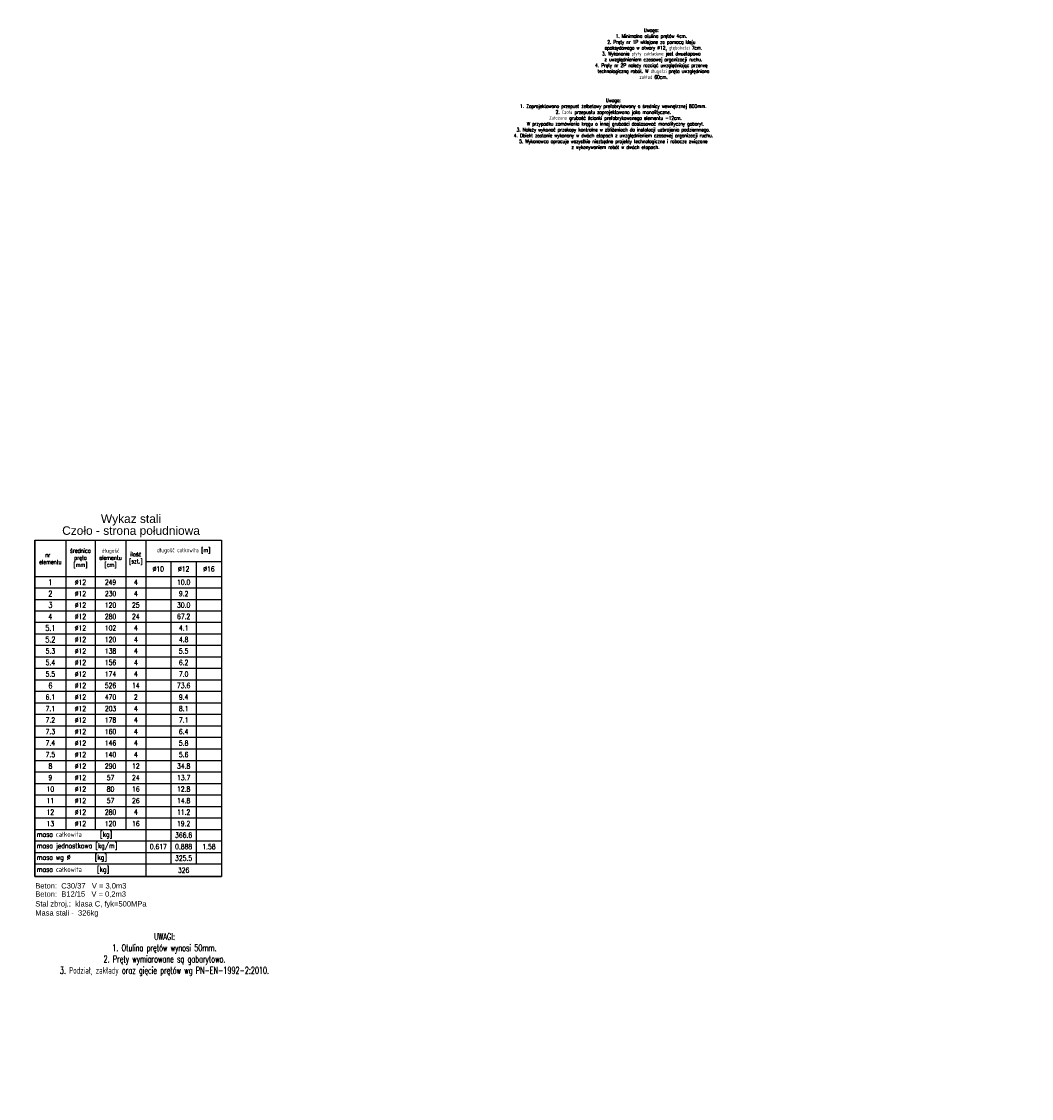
# Model space of a CAD drawing. Header units: metres. Extents: x 0 to 7550187, y 0 to 5738922.
# Tile 22 of 43: x 7549258 to 7549276, y 5738639 to 5738658. Entities that reach past the tile are written whole.
import ezdxf
from ezdxf import colors
from ezdxf.entities.mleader import LeaderData, LeaderLine
from ezdxf.enums import TextEntityAlignment as Align
from ezdxf.math import Vec2, Vec3

# ---------------------------------------------------------------- set-up
doc = ezdxf.new("R2010")
doc.units = ezdxf.units.M
doc.layers.add('_STYL_OPIS', color=4, linetype='Continuous', lineweight=0)
doc.layers.add('_STYL_OPISY', color=7, linetype='Continuous')
doc.layers.add('TABELA', color=7, linetype='Continuous')
doc.styles.add('arial', font='arial.ttf', dxfattribs={"width": 0.9})
doc.styles.add('Romans', font='Romans.shx', dxfattribs={"width": 0.75})
doc.styles.add('Romans_1', font='romans.shx', dxfattribs={"width": 0.7})
doc.styles.get("Standard").update_dxf_attribs({"font": 'romans.shx', "width": 0.75})

# ---------------------------------------------------------------- blocks, each defined once
blk = doc.blocks.new('*T243')
at = {"layer": 'TABELA', "color": 0, "linetype": 'ByBlock', "lineweight": -2, "transparency": 16777216}
for p, q in [((0, 0), (3.32, 0)), ((0, 0), (0, -5.979)), ((0.55, 0), (0.55, -5.141)), ((1.07, 0), (1.07, -5.141)), ((1.62, 0), (1.62, -5.141)), ((1.97, 0), (1.97, -5.979)), ((3.32, 0), (3.32, -5.979)), ((1.97, -0.374), (3.32, -0.374)), ((2.42, -0.374), (2.42, -5.754)), ((2.87, -0.374), (2.87, -5.754)), ((0, -0.644), (3.32, -0.644)), ((0, -0.847), (3.32, -0.847)), ((0, -1.05), (3.32, -1.05)), ((0, -1.252), (3.32, -1.252)), ((0, -1.457), (3.32, -1.457)), ((0, -1.662), (3.32, -1.662)), ((0, -1.866), (3.32, -1.866)), ((0, -2.071), (3.32, -2.071)), ((0, -2.276), (3.32, -2.276)), ((0, -2.48), (3.32, -2.48)), ((0, -2.685), (3.32, -2.685)), ((0, -2.889), (3.32, -2.889)), ((0, -3.094), (3.32, -3.094)), ((0, -3.299), (3.32, -3.299)), ((0, -3.503), (3.32, -3.503)), ((0, -3.708), (3.32, -3.708)), ((0, -3.913), (3.32, -3.913)), ((0, -4.117), (3.32, -4.117)), ((0, -4.322), (3.32, -4.322)), ((0, -4.527), (3.32, -4.527)), ((0, -4.731), (3.32, -4.731)), ((0, -4.936), (3.32, -4.936)), ((0, -5.141), (3.32, -5.141)), ((0, -5.345), (3.32, -5.345)), ((0, -5.55), (3.32, -5.55)), ((0, -5.754), (3.32, -5.754)), ((0, -5.979), (3.32, -5.979))]:
    blk.add_line(p, q, dxfattribs=at)
at = {"layer": 'TABELA', "color": 0, "transparency": 16777216}
for s, insert, char_height, width, attachment_point in [('{\\Fromans|c238;średnica pręta [mm]}', (0.81, -0.322), 0.075, 0.4525, 5), ('{\\Fromans|c238;długość elementu [cm]}', (1.345, -0.322), 0.075, 0.4825, 5), ('{\\Fromans|c238;długość całkowita [m]}', (2.645, -0.187), 0.075, 1.215, 5), ('{\\Fromans|c238;nr   elementu}', (0.275, -0.322), 0.075, 0.4825, 5), ('{\\Fromans|c238;ilość [szt.]}', (1.795, -0.322), 0.075, 0.2825, 5), ('{\\Fromans|c238;%%C10}', (2.195, -0.509), 0.09, 0.3825, 5), ('{\\Fromans|c238;%%C12}', (2.645, -0.509), 0.09, 0.3825, 5), ('{\\Fromans|c238;%%C16}', (3.095, -0.509), 0.09, 0.3825, 5), ('{\\Fromans|c238;1}', (0.275, -0.746), 0.10125, 0.4825, 5), ('{\\Fromans|c238;%%C12}', (0.81, -0.746), 0.09, 0.4525, 5), ('249', (1.345, -0.746), 0.09, 0.4825, 5), ('4', (1.795, -0.746), 0.09, 0.2825, 5), ('{\\Fromans|c238;10.0}', (2.645, -0.746), 0.09, 0.3825, 5), ('2', (0.275, -0.948), 0.101, 0.4825, 5), ('{\\Fromans|c238;%%C12}', (0.81, -0.948), 0.09, 0.4525, 5), ('230', (1.345, -0.948), 0.09, 0.4825, 5), ('4', (1.795, -0.948), 0.09, 0.2825, 5), ('{\\Fromans|c238;9.2}', (2.645, -0.948), 0.09, 0.3825, 5), ('{\\Fromans|c238;3', (0.275, -1.151), 0.10125, 0.4825, 5), ('{\\Fromans|c238;%%C12}', (0.81, -1.151), 0.09, 0.4525, 5), ('120', (1.345, -1.151), 0.09, 0.4825, 5), ('25', (1.795, -1.151), 0.09, 0.2825, 5), ('{\\Fromans|c238;30.0}', (2.645, -1.151), 0.09, 0.3825, 5), ('4', (0.275, -1.355), 0.101, 0.4825, 5), ('{\\Fromans|c238;%%C12}', (0.81, -1.355), 0.09, 0.4525, 5), ('280', (1.345, -1.355), 0.09, 0.4825, 5), ('24', (1.795, -1.355), 0.09, 0.2825, 5), ('{\\Fromans|c238;67.2}', (2.645, -1.355), 0.09, 0.3825, 5), ('5.1', (0.275, -1.559), 0.1013, 0.4825, 5), ('{\\Fromans|c238;%%C12}', (0.81, -1.559), 0.09, 0.4525, 5), ('102', (1.345, -1.559), 0.09, 0.4825, 5), ('4', (1.795, -1.559), 0.09, 0.2825, 5), ('{\\Fromans|c238;4.1}', (2.645, -1.559), 0.09, 0.3825, 5), ('5.2', (0.275, -1.764), 0.1013, 0.4825, 5), ('{\\Fromans|c238;%%C12}', (0.81, -1.764), 0.09, 0.4525, 5), ('120', (1.345, -1.764), 0.09, 0.4825, 5), ('4', (1.795, -1.764), 0.09, 0.2825, 5), ('{\\Fromans|c238;4.8}', (2.645, -1.764), 0.09, 0.3825, 5), ('5.3', (0.275, -1.969), 0.09, 0.4825, 5), ('138', (1.345, -1.969), 0.09, 0.4825, 5), ('4', (1.795, -1.969), 0.09, 0.2825, 5), ('{\\Fromans|c238;%%C12}', (0.81, -1.969), 0.09, 0.4525, 5), ('{\\Fromans|c238;5.5}', (2.645, -1.969), 0.09, 0.3825, 5), ('5.4', (0.275, -2.173), 0.09, 0.4825, 5), ('{\\Fromans|c238;%%C12}', (0.81, -2.173), 0.09, 0.4525, 5), ('156', (1.345, -2.173), 0.09, 0.4825, 5), ('4', (1.795, -2.173), 0.09, 0.2825, 5), ('{\\Fromans|c238;6.2}', (2.645, -2.173), 0.09, 0.3825, 5), ('5.5', (0.275, -2.378), 0.09, 0.4825, 5), ('{\\Fromans|c238;%%C12}', (0.81, -2.378), 0.09, 0.4525, 5), ('174', (1.345, -2.378), 0.09, 0.4825, 5), ('4', (1.795, -2.378), 0.09, 0.2825, 5), ('{\\Fromans|c238;7.0}', (2.645, -2.378), 0.09, 0.3825, 5), ('6', (0.275, -2.582), 0.101, 0.4825, 5), ('{\\Fromans|c238;%%C12}', (0.81, -2.582), 0.09, 0.4525, 5), ('526', (1.345, -2.582), 0.09, 0.4825, 5), ('14', (1.795, -2.582), 0.09, 0.2825, 5), ('{\\Fromans|c238;73.6}', (2.645, -2.582), 0.09, 0.3825, 5), ('6.1', (0.275, -2.787), 0.09, 0.4825, 5), ('{\\Fromans|c238;%%C12}', (0.81, -2.787), 0.09, 0.4525, 5), ('470', (1.345, -2.787), 0.09, 0.4825, 5), ('2', (1.795, -2.787), 0.09, 0.2825, 5), ('{\\Fromans|c238;9.4}', (2.645, -2.787), 0.09, 0.3825, 5), ('7.1', (0.275, -2.992), 0.09, 0.4825, 5), ('{\\Fromans|c238;%%C12}', (0.81, -2.992), 0.09, 0.4525, 5), ('203', (1.345, -2.992), 0.09, 0.4825, 5), ('4', (1.795, -2.992), 0.09, 0.2825, 5), ('{\\Fromans|c238;8.1}', (2.645, -2.992), 0.09, 0.3825, 5), ('7.2', (0.275, -3.196), 0.09, 0.4825, 5), ('{\\Fromans|c238;%%C12}', (0.81, -3.196), 0.09, 0.4525, 5), ('178', (1.345, -3.196), 0.09, 0.4825, 5), ('4', (1.795, -3.196), 0.09, 0.2825, 5), ('{\\Fromans|c238;7.1}', (2.645, -3.196), 0.09, 0.3825, 5), ('7.3', (0.275, -3.401), 0.09, 0.4825, 5), ('{\\Fromans|c238;%%C12}', (0.81, -3.401), 0.09, 0.4525, 5), ('160', (1.345, -3.401), 0.09, 0.4825, 5), ('4', (1.795, -3.401), 0.09, 0.2825, 5), ('{\\Fromans|c238;6.4}', (2.645, -3.401), 0.09, 0.3825, 5), ('7.4', (0.275, -3.606), 0.09, 0.4825, 5), ('{\\Fromans|c238;%%C12}', (0.81, -3.606), 0.09, 0.4525, 5), ('146', (1.345, -3.606), 0.09, 0.4825, 5), ('{\\C4;4}', (1.795, -3.606), 0.09, 0.2825, 5), ('{\\Fromans|c238;5.8}', (2.645, -3.606), 0.09, 0.3825, 5), ('7.5', (0.275, -3.81), 0.09, 0.4825, 5), ('{\\Fromans|c238;%%C12}', (0.81, -3.81), 0.09, 0.4525, 5), ('140', (1.345, -3.81), 0.09, 0.4825, 5), ('4', (1.795, -3.81), 0.09, 0.2825, 5), ('{\\Fromans|c238;5.6}', (2.645, -3.81), 0.09, 0.3825, 5), ('8', (0.275, -4.015), 0.09, 0.4825, 5), ('{\\Fromans|c238;%%C12}', (0.81, -4.015), 0.09, 0.4525, 5), ('290', (1.345, -4.015), 0.09, 0.4825, 5), ('12', (1.795, -4.015), 0.09, 0.2825, 5), ('{\\Fromans|c238;34.8}', (2.645, -4.015), 0.09, 0.3825, 5), ('9', (0.275, -4.22), 0.09, 0.4825, 5), ('{\\Fromans|c238;%%C12}', (0.81, -4.22), 0.09, 0.4525, 5), ('{\\Fromans|c238;57', (1.345, -4.22), 0.09, 0.4825, 5), ('24', (1.795, -4.22), 0.09, 0.2825, 5), ('{\\Fromans|c238;13.7}', (2.645, -4.22), 0.09, 0.3825, 5), ('10', (0.275, -4.424), 0.09, 0.4825, 5), ('{\\Fromans|c238;%%C12}', (0.81, -4.424), 0.09, 0.4525, 5), ('80', (1.345, -4.424), 0.09, 0.4825, 5), ('16', (1.795, -4.424), 0.09, 0.2825, 5), ('{\\Fromans|c238;12.8}', (2.645, -4.424), 0.09, 0.3825, 5), ('11', (0.275, -4.629), 0.09, 0.4825, 5), ('{\\Fromans|c238;%%C12}', (0.81, -4.629), 0.09, 0.4525, 5), ('57', (1.345, -4.629), 0.09, 0.4825, 5), ('26', (1.795, -4.629), 0.09, 0.2825, 5), ('{\\Fromans|c238;14.8}', (2.645, -4.629), 0.09, 0.3825, 5), ('12', (0.275, -4.834), 0.09, 0.4825, 5), ('{\\Fromans|c238;%%C12}', (0.81, -4.834), 0.09, 0.4525, 5), ('280', (1.345, -4.834), 0.09, 0.4825, 5), ('4', (1.795, -4.834), 0.09, 0.2825, 5), ('{\\Fromans|c238;11.2}', (2.645, -4.834), 0.09, 0.3825, 5), ('13', (0.275, -5.038), 0.09, 0.4825, 5), ('{\\Fromans|c238;%%C12}', (0.81, -5.038), 0.09, 0.4525, 5), ('120', (1.345, -5.038), 0.09, 0.4825, 5), ('16', (1.795, -5.038), 0.09, 0.2825, 5), ('{\\Fromans|c238;19.2}', (2.645, -5.038), 0.09, 0.3825, 5), ('{\\Fromans|c238;masa całkowita      [kg]}', (0.034, -5.243), 0.09, 1.9025, 4), ('366.6', (2.645, -5.243), 0.09, 0.3825, 5), ('{\\Fromans|c238;masa jednostkowa [kg/m]}', (0.034, -5.447), 0.09, 1.9025, 4), ('{\\Fromans|c238;0.617}', (2.195, -5.447), 0.09, 0.3825, 5), ('{\\Fromans|c238;0.888}', (2.645, -5.447), 0.09, 0.3825, 5), ('{\\Fromans|c238;1.58}', (3.095, -5.447), 0.09, 0.3825, 5), ('{\\Fromans|c238;masa wg %%C        [kg]}', (0.034, -5.652), 0.09, 1.9025, 4), ('{\\Fromans|c238;325.5}', (2.645, -5.652), 0.09, 0.3825, 5), ('{\\Fromans|c238;masa całkowita     [kg]}', (0.034, -5.867), 0.09, 1.9025, 4), ('326', (2.645, -5.867), 0.09, 1.215, 5)]:
    blk.add_mtext(s, dxfattribs=dict(at, insert=insert, char_height=char_height, width=width, attachment_point=attachment_point))

msp = doc.modelspace()

# ---------------------------------------------------------------- linework, layer by layer
at = {"layer": 'TABELA', "color": 3}
msp.add_lwpolyline([(7549258.12344, 5738649.22091), (7549261.44344, 5738649.22091), (7549261.44344, 5738643.24148), (7549258.12344, 5738643.24148)], close=True, dxfattribs=at)

# ---------------------------------------------------------------- block references
msp.add_blockref('*T243', (7549258.12344, 5738649.22091))

# ---------------------------------------------------------------- texts
at = {"layer": '_STYL_OPISY', "linetype": 'Continuous', "style": 'arial'}
for s, p in [('Beton:  C30/37   V = 3,0m3', (7549258.12974, 5738643.02933)), ('Beton:  B12/15   V = 0,2m3', (7549258.12974, 5738642.88282)), ('Stal zbroj.:  klasa C, fyk=500MPa    ', (7549258.12974, 5738642.70904)), ('Masa stali -  326kg', (7549258.12974, 5738642.54768))]:
    msp.add_text(s, height=0.096, dxfattribs=at).set_placement(p)
at = {"layer": 'TABELA', "color": 4, "style": 'arial'}
for s, p in [('Wykaz stali', (7549259.83301, 5738649.48418)), ('Czoło - strona południowa', (7549259.83301, 5738649.27301))]:
    msp.add_text(s, height=0.151632, dxfattribs=at).set_placement(p, align=Align.BOTTOM_CENTER)
at = {"layer": 'TABELA', "color": 4, "attachment_point": 2}
for s, insert, char_height, width, style in [('{\\Fromans|c238;\\H0.7993x;\\W0.8;Uwaga:\\P1. Minimalna otulina prętów 4cm.\\P2. Pręty nr 1P wklejone za pomocą kleju\\P  epoksydowego w otwory ∅12, głębokości 7cm.\\P3. Wykonanie płyty zakładane jest dwuetapowo\\P  z uwzględnieniem czasowej organizacji ruchu.\\P4. Pręty nr 2P należy rozciąć uwzględniając przerwę   \\P  technologiczną robót. W długości pręta uwzględniono \\P  zakład 60cm.}', (7549269.08593, 5738658.32384), 0.0781938, 2.257016, 'arial'), ('{\\Fromans|c238;\\H0.7993x;\\W0.8;Uwaga:\\P1. Zaprojektowano przepust żelbetowy prefabrykowany o średnicy wewnętrznej 800mm.\\P2. Czoła przepustu zaprojektowano jako monolityczne.\\P  Założono grubość ścianki prefabrykowanego elementu -12cm. \\P  W przypadku zamówienia kręgu o innej grubości dostosować monolityczny gabaryt.\\P3. Należy wykonać przekopy kontrolne w zbliżeniach do instalacji uzbrojenia podziemnego. \\P\\C3;4. \\Fromans|c0;Obiekt zostanie wykonany w dwóch etapach z uwzgl\\Fromans|c238;ę\\Fromans|c0;dnieniem czasowej organizacji ruchu.\\P\\Fromans|c238;5. \\Fromans|c0;Wykonawca opracuje wszystkie niezb\\Fromans|c238;ę\\Fromans|c0;dne projekty\\Fromans|c238; \\Fromans|c0;technologiczne i robocze zwi\\Fromans|c238;ą\\Fromans|c0;zane\\Fromans|c238;\\P  \\Fromans|c0;z wykonywaniem\\Fromans|c238; \\Fromans|c0;robót w dwóch etapach.}', (7549268.4108, 5738657.07619), 0.0781938, 3.7574982, 'arial'), ('UWAGI:\\P1. Otulina prętów wynosi 50mm.\\P2. Pręty wymiarowane są gabarytowo.\\P3. Podział, zakłady oraz gięcie prętów wg PN-EN-1992-2:2010.', (7549260.42751, 5738642.23458), 0.12, 5.4107973, 'Romans_1')]:
    msp.add_mtext(s, dxfattribs=dict(at, insert=insert, char_height=char_height, width=width, style=style))

# ---------------------------------------------------------------- leaders
at = {"layer": '_STYL_OPIS'}
ml = msp.add_multileader_mtext('Standard', dxfattribs=at)
ml.set_content('{\\W0.85;\\C256;(założono wymianę gruntu Ps+H [otwór 1] na grunt niespoisty nośny,\\Pgrunt w obrębie przepustu należy doprowadzić do parametrów podłoża G1)}', color=5, style='Romans')
ml.set_leader_properties()
ml.build(insert=Vec2(0, 0))
ml.multileader.update_dxf_attribs({"text_left_attachment_type": 6, "text_right_attachment_type": 6, "dogleg_length": 0.03678, "arrow_head_size": 0.1})
ctx = ml.context
ctx.base_point, ctx.char_height, ctx.arrow_head_size, ctx.landing_gap_size, ctx.plane_origin = Vec3(7549263.99159, 5738672.44537), 0.125, 0.1, 0.04, Vec3(7549264.252, 5738672.50888)
ctx.left_attachment, ctx.right_attachment = 6, 6
notes = []
notes.append((ctx, [(0, (0, 0, 0), (0, 0), (1, 0), 1, [])]))
ctx.mtext.insert, ctx.mtext.flow_direction = Vec3(7549264.03159, 5738672.61204), 5
ml = msp.add_multileader_mtext('Standard', dxfattribs=at)
ml.set_content('{\\W0.85;\\C256;Wykopy}', color=5, style='Romans')
ml.set_leader_properties()
ml.build(insert=Vec2(0, 0))
ml.multileader.update_dxf_attribs({"text_left_attachment_type": 6, "text_right_attachment_type": 6, "dogleg_length": 0.03678, "arrow_head_size": 0.2})
ctx = ml.context
ctx.base_point, ctx.char_height, ctx.arrow_head_size, ctx.landing_gap_size, ctx.plane_origin = Vec3(7549283.20614, 5738671.5904), 0.25, 0.2, 0.08, Vec3(7549283.72696, 5738671.71742)
ctx.left_attachment, ctx.right_attachment = 6, 6
notes.append((ctx, [(0, (0, 0, 0), (0, 0), (1, 0), 1, [])]))
ctx.mtext.insert, ctx.mtext.width, ctx.mtext.flow_direction = Vec3(7549283.28614, 5738671.92373), 4.115638, 5
ml = msp.add_multileader_mtext('Standard', dxfattribs=at)
ml.set_content('{\\W0.85;\\C256;10,5m2x12,3m-(4,2m2*11,7m)=80,01m3}', color=5, style='Romans')
ml.set_leader_properties()
ml.build(insert=Vec2(0, 0))
ml.multileader.update_dxf_attribs({"text_left_attachment_type": 6, "text_right_attachment_type": 6, "dogleg_length": 0.03678, "arrow_head_size": 0.2})
ctx = ml.context
ctx.base_point, ctx.char_height, ctx.arrow_head_size, ctx.landing_gap_size, ctx.plane_origin = Vec3(7549283.20614, 5738670.68915), 0.25, 0.2, 0.08, Vec3(7549283.72696, 5738670.81616)
ctx.left_attachment, ctx.right_attachment = 6, 6
notes.append((ctx, [(0, (0, 0, 0), (0, 0), (1, 0), 1, [])]))
ctx.mtext.insert, ctx.mtext.width, ctx.mtext.flow_direction = Vec3(7549283.28614, 5738671.02248), 4.115638, 5
ml = msp.add_multileader_mtext('Standard', dxfattribs=at)
ml.set_content('{\\W0.85;\\C256;0,15m2*6m=0.9m3}', color=5, style='Romans')
ml.set_leader_properties()
ml.build(insert=Vec2(0, 0))
ml.multileader.update_dxf_attribs({"text_left_attachment_type": 6, "text_right_attachment_type": 6, "dogleg_length": 0.03678, "arrow_head_size": 0.2})
ctx = ml.context
ctx.base_point, ctx.char_height, ctx.arrow_head_size, ctx.landing_gap_size, ctx.plane_origin = Vec3(7549289.41481, 5738669.52038), 0.25, 0.2, 0.08, Vec3(7549289.93562, 5738669.61407)
ctx.left_attachment, ctx.right_attachment = 6, 6
notes.append((ctx, [(0, (0, 0, 0), (0, 0), (1, 0), 1, [])]))
ctx.mtext.insert, ctx.mtext.width, ctx.mtext.flow_direction = Vec3(7549289.49481, 5738669.82038), 2.3428221, 5
ml = msp.add_multileader_mtext('Standard', dxfattribs=at)
ml.set_content('{\\W0.85;\\C256;0,12m2*3m=0.36m3}', color=5, style='Romans')
ml.set_leader_properties()
ml.build(insert=Vec2(0, 0))
ml.multileader.update_dxf_attribs({"text_left_attachment_type": 6, "text_right_attachment_type": 6, "dogleg_length": 0.03678, "arrow_head_size": 0.2})
ctx = ml.context
ctx.base_point, ctx.char_height, ctx.arrow_head_size, ctx.landing_gap_size, ctx.plane_origin = Vec3(7549280.71328, 5738669.46618), 0.25, 0.2, 0.08, Vec3(7549281.2341, 5738669.55986)
ctx.left_attachment, ctx.right_attachment = 6, 6
notes.append((ctx, [(0, (0, 0, 0), (0, 0), (1, 0), 1, [])]))
ctx.mtext.insert, ctx.mtext.width, ctx.mtext.flow_direction = Vec3(7549280.79328, 5738669.76618), 2.3428221, 5
ml = msp.add_multileader_mtext('Standard', dxfattribs=at)
ml.set_content('{\\W0.85;\\C256;0,37m2*11,7m=4.33m3}', color=5, style='Romans')
ml.set_leader_properties()
ml.build(insert=Vec2(0, 0))
ml.multileader.update_dxf_attribs({"text_left_attachment_type": 6, "text_right_attachment_type": 6, "dogleg_length": 0.03678, "arrow_head_size": 0.2})
ctx = ml.context
ctx.base_point, ctx.char_height, ctx.arrow_head_size, ctx.landing_gap_size, ctx.plane_origin = Vec3(7549285.23065, 5738669.04263), 0.25, 0.2, 0.08, Vec3(7549285.75147, 5738669.13632)
ctx.left_attachment, ctx.right_attachment = 6, 6
notes.append((ctx, [(0, (0, 0, 0), (0, 0), (1, 0), 1, [])]))
ctx.mtext.insert, ctx.mtext.width, ctx.mtext.flow_direction = Vec3(7549285.31065, 5738669.34263), 2.3428221, 5
ml = msp.add_multileader_mtext('Standard', dxfattribs=at)
ml.set_content('{\\W0.85;\\C256;10,5m2x12,3m-(1,33m2*12,3m)+0,7*2}', color=5, style='Romans')
ml.set_leader_properties()
ml.build(insert=Vec2(0, 0))
ml.multileader.update_dxf_attribs({"text_left_attachment_type": 6, "text_right_attachment_type": 6, "dogleg_length": 0.03678, "arrow_head_size": 0.2})
ctx = ml.context
ctx.base_point, ctx.char_height, ctx.arrow_head_size, ctx.landing_gap_size, ctx.plane_origin = Vec3(7549283.18923, 5738667.52439), 0.25, 0.2, 0.08, Vec3(7549283.71005, 5738667.65141)
ctx.left_attachment, ctx.right_attachment = 6, 6
notes.append((ctx, [(0, (0, 0, 0), (0, 0), (1, 0), 1, [])]))
ctx.mtext.insert, ctx.mtext.width, ctx.mtext.flow_direction = Vec3(7549283.26923, 5738667.85773), 4.115638, 5
at = {"layer": '_STYL_OPISY', "linetype": 'Continuous'}
ml = msp.add_multileader_mtext('Standard', dxfattribs=at)
ml.set_content('{\\fArial|b0|i0|c238|p34;\\W0.95;DW807}', color=256)
ml.set_leader_properties(linetype='Continuous')
ml.build(insert=Vec2(0, 0))
ml.multileader.update_dxf_attribs({"text_right_attachment_type": 6, "dogleg_length": 0.36, "arrow_head_size": 0.06532})
ctx = ml.context
ctx.base_point, ctx.char_height, ctx.arrow_head_size, ctx.landing_gap_size, ctx.plane_origin, ctx.plane_x_axis, ctx.plane_y_axis = Vec3(7549922.91842, 5738705.78773), 0.54432, 0.06532, 0.03266, Vec3(7549915.78608, 5738708.33501), Vec3(0.89807222, 0.43984802), Vec3(-0.43984802, 0.89807222)
ctx.right_attachment, ctx.text_align_type = 6, 2
notes.append((ctx, [(0, (0, 0, 0), (0, 0), (1, 0), 1, [])]))
ctx.mtext.insert, ctx.mtext.text_direction, ctx.mtext.rotation, ctx.mtext.alignment, ctx.mtext.flow_direction = Vec3(7549924.90976, 5738707.07125), Vec3(0.89807222, 0.43984802), 0.45542944, 3, 5
ml = msp.add_multileader_mtext('Standard', dxfattribs=at)
ml.set_content('{\\fArial|b0|i0|c238|p34;\\W0.95;GARWOLIN}', color=256)
ml.set_leader_properties(linetype='Continuous')
ml.build(insert=Vec2(0, 0))
ml.multileader.update_dxf_attribs({"text_right_attachment_type": 6, "dogleg_length": 0.36, "arrow_head_size": 0.054})
ctx = ml.context
ctx.base_point, ctx.char_height, ctx.arrow_head_size, ctx.landing_gap_size, ctx.plane_origin, ctx.plane_x_axis, ctx.plane_y_axis = Vec3(7549922.68643, 5738702.77508), 0.45, 0.054, 0.027, Vec3(7549916.82354, 5738705.09313), Vec3(0.91514998, 0.40311352), Vec3(-0.40311352, 0.91514998)
ctx.right_attachment, ctx.text_align_type = 6, 2
notes.append((ctx, [(0, (0, 0, 0), (0, 0), (1, 0), 1, [])]))
ctx.mtext.insert, ctx.mtext.text_direction, ctx.mtext.rotation, ctx.mtext.alignment, ctx.mtext.flow_direction = Vec3(7549925.5208, 5738704.27364), Vec3(0.91514998, 0.40311352), 0.41491651, 3, 5
ml = msp.add_multileader_mtext('Standard', dxfattribs=at)
ml.set_content('{\\fArial|b0|i0|c238|p34;\\W0.95;MACIEJOWICE}', color=256)
ml.set_leader_properties(linetype='Continuous')
ml.build(insert=Vec2(0, 0))
ml.multileader.update_dxf_attribs({"text_right_attachment_type": 6, "dogleg_length": 0.36, "arrow_head_size": 0.054})
ctx = ml.context
ctx.base_point, ctx.char_height, ctx.arrow_head_size, ctx.landing_gap_size, ctx.plane_origin, ctx.plane_x_axis, ctx.plane_y_axis = Vec3(7549898.48062, 5738695.72685), 0.45, 0.054, 0.027, Vec3(7549903.75997, 5738702.85813), Vec3(0.9196446, 0.39275158), Vec3(-0.39275158, 0.9196446)
ctx.right_attachment = 6
notes.append((ctx, [(0, (0, 0, 0), (0, 0), (1, 0), 1, [])]))
ctx.mtext.insert, ctx.mtext.text_direction, ctx.mtext.rotation, ctx.mtext.flow_direction = Vec3(7549898.41557, 5738695.9479), Vec3(0.9196446, 0.39275158), 0.40362169, 5
at = {"layer": '_STYL_OPISY'}
ml = msp.add_multileader_mtext('Standard', dxfattribs=at)
ml.set_content('{\\W0.85;\\C256;chodnik}', color=5, style='Romans')
ml.set_leader_properties(color=256, lineweight=-1)
ml.build(insert=Vec2(0, 0))
ml.multileader.update_dxf_attribs({"text_left_attachment_type": 6, "text_right_attachment_type": 6, "dogleg_length": 0.07355, "arrow_head_size": 0.2})
ctx = ml.context
ctx.base_point, ctx.char_height, ctx.arrow_head_size, ctx.landing_gap_size, ctx.plane_origin = Vec3(7549911.27105, 5738695.04221), 0.3, 0.2, 0.08, Vec3(7549912.20485, 5738694.70922)
ctx.left_attachment, ctx.right_attachment = 6, 6
notes.append((ctx, [(0, (0, 0, 0), (0, 0), (1, 0), 1, [])]))
ctx.mtext.insert, ctx.mtext.flow_direction = Vec3(7549911.35105, 5738695.40221), 5
for ctx, leaders in notes:
    for number, flags, end, landing, length, lines in leaders:
        leader = LeaderData()
        leader.index, (leader.has_last_leader_line, leader.has_dogleg_vector, leader.attachment_direction) = number, flags
        leader.last_leader_point, leader.dogleg_vector, leader.dogleg_length = Vec3(end), Vec3(landing), length
        for number, points, colour, breaks in lines:
            line = LeaderLine()
            line.index, line.vertices, line.color, line.breaks = number, Vec3.list(points), colors.encode_raw_color(colour), breaks
            leader.lines.append(line)
        ctx.leaders.append(leader)

doc.saveas('drawing.dxf')
